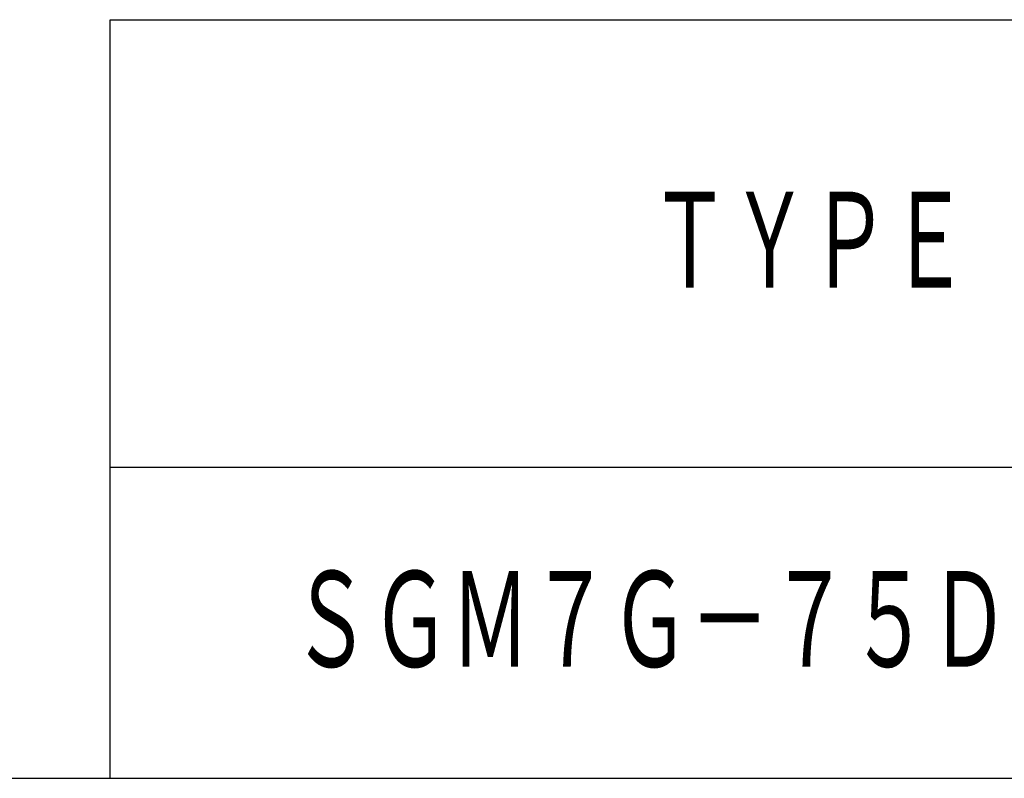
# Model space of a CAD drawing. Header units: millimetres. Extents: x 0 to 1733, y 0 to 1188.
# Tile 11 of 157: x 648 to 775, y 120 to 218. Entities that reach past the tile are written whole.
import ezdxf

# ---------------------------------------------------------------- set-up
doc = ezdxf.new("R2010")
doc.units = ezdxf.units.MM
doc.header["$LTSCALE"] = 0.727559
doc.layers.add('NoLayerName_001', color=7, linetype='Continuous')
doc.styles.get("Standard").update_dxf_attribs({"font": 'txt', "bigfont": 'extfont2'})

msp = doc.modelspace()

# ---------------------------------------------------------------- linework, layer by layer
at = {"layer": 'NoLayerName_001', "color": 7, "linetype": 'Continuous', "lineweight": 25}
for p, q in [((660.00004622, 119.999997), (660.00004622, 217.59998831)), ((660.00004622, 217.59998831), (1639.999959, 217.59998831)), ((1639.999959, 159.99999344), (660.00004622, 159.99999344)), ((100, 120), (1640, 120)), ((659.9999835, 119.999997), (1639.999959, 119.999997)), ((660.00004622, 119.999997), (1639.999959, 119.999997))]:
    msp.add_line(p, q, dxfattribs=at)

# ---------------------------------------------------------------- texts
at = {"layer": 'NoLayerName_001', "color": 7, "lineweight": 13, "char_height": 14, "attachment_point": 5}
for s, insert in [('\\A1;\\W0.6667;ＴＹＰＥ', (750.00003815, 188.79999133)), ('\\A1;\\W0.6667;ＳＧＭ７Ｇ－７５ＤＦＦ６Ｈ', (749.99997894, 139.99999655))]:
    msp.add_mtext(s, dxfattribs=dict(at, insert=insert))

doc.saveas('drawing.dxf')
